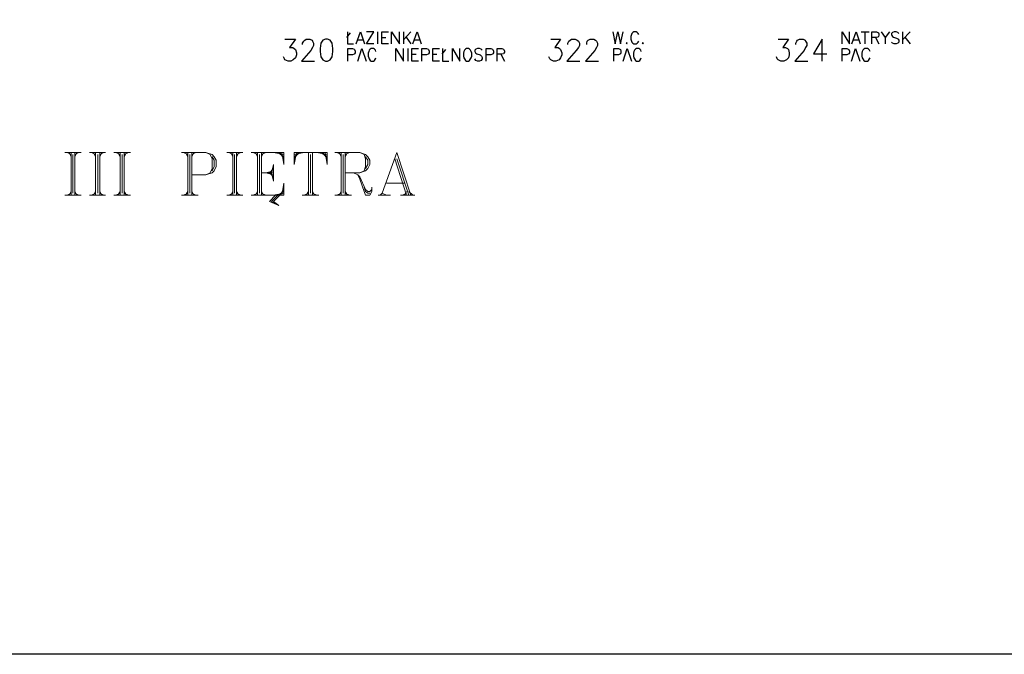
# Model space of a CAD drawing. Header units: millimetres. Extents: x 1 to 17496, y 1 to 30809.
# Tile 230 of 256: x 10531 to 12126, y 26806 to 27834. Entities that reach past the tile are written whole.
import ezdxf

# ---------------------------------------------------------------- set-up
doc = ezdxf.new("R2010")
doc.units = ezdxf.units.MM
for name, color, linetype in [('0_Przyz_Opisy oddziałów', 5, 'Continuous'), ('Opisy', 255, 'Continuous'), ('PDF _Geometria', 7, 'Continuous')]:
    doc.layers.add(name, color=color, linetype=linetype)

msp = doc.modelspace()

# ---------------------------------------------------------------- linework, layer by layer
at = {"layer": '0_Przyz_Opisy oddziałów', "lineweight": 18}
for points in [[(10604.6, 27618.7), (10630.7, 27618.7)], [(10608, 27618.7), (10614.7, 27615.3)], [(10611.3, 27618.7), (10614.7, 27611.9)], [(10614.7, 27618.7), (10614.7, 27549.6)], [(10617.2, 27615.3), (10617.2, 27553)], [(10620.6, 27618.7), (10620.6, 27549.6)], [(10624, 27618.7), (10620.6, 27611.9)], [(10627.3, 27618.7), (10620.6, 27615.3)], [(10644.2, 27618.7), (10670.3, 27618.7)], [(10647.6, 27618.7), (10654.3, 27615.3)], [(10650.9, 27618.7), (10654.3, 27611.9)], [(10654.3, 27618.7), (10654.3, 27549.6)], [(10657.7, 27615.3), (10657.7, 27553)], [(10661, 27618.7), (10661, 27549.6)], [(10664.4, 27618.7), (10661, 27611.9)], [(10667.8, 27618.7), (10661, 27615.3)], [(10683.8, 27618.7), (10710.7, 27618.7)], [(10687.1, 27618.7), (10693.9, 27615.3)], [(10690.5, 27618.7), (10693.9, 27611.9)], [(10693.9, 27618.7), (10693.9, 27549.6)], [(10697.2, 27615.3), (10697.2, 27553)], [(10700.6, 27618.7), (10700.6, 27549.6)], [(10704, 27618.7), (10700.6, 27611.9)], [(10707.4, 27618.7), (10700.6, 27615.3)], [(10793.3, 27618.7), (10832.8, 27618.7), (10842.9, 27615.3), (10846.3, 27611.9), (10849.7, 27606.1), (10849.7, 27595.9), (10846.3, 27589.2), (10842.9, 27585.8), (10832.8, 27582.5), (10810.1, 27582.5)], [(10796.6, 27618.7), (10803.4, 27615.3)], [(10800, 27618.7), (10803.4, 27611.9)], [(10803.4, 27618.7), (10803.4, 27549.6)], [(10806.7, 27615.3), (10806.7, 27553)], [(10810.1, 27618.7), (10810.1, 27549.6)], [(10813.5, 27618.7), (10810.1, 27611.9)], [(10816.8, 27618.7), (10810.1, 27615.3)], [(10832.8, 27618.7), (10839.6, 27615.3), (10842.9, 27608.6), (10842.9, 27592.6), (10839.6, 27585.8), (10832.8, 27582.5)], [(10866.5, 27618.7), (10892.6, 27618.7)], [(10869.9, 27618.7), (10876.6, 27615.3)], [(10873.3, 27618.7), (10876.6, 27611.9)], [(10876.6, 27618.7), (10876.6, 27549.6)], [(10879.2, 27615.3), (10879.2, 27553)], [(10882.5, 27618.7), (10882.5, 27549.6)], [(10885.9, 27618.7), (10882.5, 27611.9)], [(10889.3, 27618.7), (10882.5, 27615.3)], [(10906.1, 27618.7), (10959.2, 27618.7), (10959.2, 27599.3), (10955.8, 27618.7)], [(10909.5, 27618.7), (10916.2, 27615.3)], [(10912.9, 27618.7), (10916.2, 27611.9)], [(10916.2, 27618.7), (10916.2, 27549.6)], [(10919.6, 27615.3), (10919.6, 27553)], [(10923, 27618.7), (10923, 27549.6)], [(10926.3, 27618.7), (10923, 27611.9)], [(10929.7, 27618.7), (10923, 27615.3)], [(10942.3, 27618.7), (10959.2, 27615.3)], [(10949.1, 27618.7), (10959.2, 27611.9)], [(10952.4, 27618.7), (10959.2, 27608.6)], [(11025.7, 27618.7), (11029.1, 27599.3), (11029.1, 27618.7), (10976, 27618.7), (10976, 27599.3), (10979.4, 27618.7)], [(10982.8, 27618.7), (10976, 27608.6)], [(10985.3, 27618.7), (10976, 27611.9)], [(10992, 27618.7), (10976, 27615.3)], [(10998.8, 27618.7), (10998.8, 27549.6)], [(11002.1, 27615.3), (11002.1, 27553)], [(11005.5, 27618.7), (11005.5, 27549.6)], [(11012.2, 27618.7), (11029.1, 27615.3)], [(11019, 27618.7), (11029.1, 27611.9)], [(11022.3, 27618.7), (11029.1, 27608.6)], [(11041.7, 27618.7), (11082.1, 27618.7), (11091.4, 27615.3), (11094.8, 27611.9), (11098.1, 27606.1), (11098.1, 27599.3), (11094.8, 27592.6), (11091.4, 27589.2), (11082.1, 27585.8), (11058.6, 27585.8)], [(11045.1, 27618.7), (11051.8, 27615.3)], [(11048.5, 27618.7), (11051.8, 27611.9)], [(11051.8, 27618.7), (11051.8, 27549.6)], [(11055.2, 27615.3), (11055.2, 27553)], [(11058.6, 27618.7), (11058.6, 27549.6)], [(11061.9, 27618.7), (11058.6, 27611.9)], [(11065.3, 27618.7), (11058.6, 27615.3)], [(11082.1, 27618.7), (11088.9, 27615.3), (11091.4, 27608.6), (11091.4, 27595.9), (11088.9, 27589.2), (11082.1, 27585.8)], [(11164.7, 27549.6), (11141.9, 27618.7), (11118.4, 27553)], [(10842.9, 27611.9), (10846.3, 27606.1), (10846.3, 27595.9), (10842.9, 27589.2)], [(11091.4, 27611.9), (11094.8, 27606.1), (11094.8, 27599.3), (11091.4, 27592.6)], [(11138.6, 27608.6), (11157.9, 27549.6)], [(11141.9, 27608.6), (11161.3, 27549.6)], [(10923, 27585.8), (10942.3, 27585.8)], [(10942.3, 27589.2), (10929.7, 27585.8), (10942.3, 27582.5)], [(10942.3, 27592.6), (10935.6, 27585.8), (10942.3, 27579.1)], [(11072, 27585.8), (11078.8, 27582.5), (11082.1, 27575.7), (11088.9, 27555.5), (11091.4, 27549.6), (11098.1, 27549.6), (11101.5, 27555.5), (11101.5, 27562.3)], [(11078.8, 27582.5), (11082.1, 27579.1), (11091.4, 27558.9), (11094.8, 27555.5), (11098.1, 27555.5), (11101.5, 27558.9)], [(10906.1, 27549.6), (10959.2, 27549.6), (10959.2, 27569), (10955.8, 27549.6)], [(11125.1, 27569), (11154.6, 27569)], [(10604.6, 27549.6), (10630.7, 27549.6)], [(10614.7, 27553), (10608, 27549.6)], [(10614.7, 27555.5), (10611.3, 27549.6)], [(10620.6, 27555.5), (10624, 27549.6)], [(10620.6, 27553), (10627.3, 27549.6)], [(10644.2, 27549.6), (10670.3, 27549.6)], [(10654.3, 27553), (10647.6, 27549.6)], [(10654.3, 27555.5), (10650.9, 27549.6)], [(10661, 27555.5), (10664.4, 27549.6)], [(10661, 27553), (10667.8, 27549.6)], [(10683.8, 27549.6), (10710.7, 27549.6)], [(10693.9, 27553), (10687.1, 27549.6)], [(10693.9, 27555.5), (10690.5, 27549.6)], [(10700.6, 27555.5), (10704, 27549.6)], [(10700.6, 27553), (10707.4, 27549.6)], [(10793.3, 27549.6), (10820.2, 27549.6)], [(10803.4, 27553), (10796.6, 27549.6)], [(10803.4, 27555.5), (10800, 27549.6)], [(10810.1, 27555.5), (10813.5, 27549.6)], [(10810.1, 27553), (10816.8, 27549.6)], [(10866.5, 27549.6), (10892.6, 27549.6)], [(10876.6, 27553), (10869.9, 27549.6)], [(10876.6, 27555.5), (10873.3, 27549.6)], [(10882.5, 27555.5), (10885.9, 27549.6)], [(10882.5, 27553), (10889.3, 27549.6)], [(10916.2, 27553), (10909.5, 27549.6)], [(10916.2, 27555.5), (10912.9, 27549.6)], [(10923, 27555.5), (10926.3, 27549.6)], [(10923, 27553), (10929.7, 27549.6)], [(10945.7, 27549.6), (10935.6, 27539.5), (10950.8, 27532.8)], [(10959.2, 27558.9), (10952.4, 27549.6), (10942.3, 27539.5), (10950.8, 27532.8), (10939, 27539.5), (10949.1, 27549.6), (10959.2, 27555.5)], [(10942.3, 27549.6), (10959.2, 27553)], [(10988.7, 27549.6), (11015.6, 27549.6)], [(10998.8, 27553), (10992, 27549.6)], [(10998.8, 27555.5), (10995.4, 27549.6)], [(11005.5, 27555.5), (11008.9, 27549.6)], [(11005.5, 27553), (11012.2, 27549.6)], [(11041.7, 27549.6), (11068.7, 27549.6)], [(11051.8, 27553), (11045.1, 27549.6)], [(11051.8, 27555.5), (11048.5, 27549.6)], [(11058.6, 27555.5), (11061.9, 27549.6)], [(11058.6, 27553), (11065.3, 27549.6)], [(11088.9, 27562.3), (11091.4, 27555.5), (11094.8, 27553), (11098.1, 27553)], [(11111.6, 27549.6), (11131.8, 27549.6)], [(11115, 27549.6), (11118.4, 27553), (11125.1, 27549.6)], [(11147.8, 27549.6), (11171.4, 27549.6)], [(11157.9, 27553), (11151.2, 27549.6)], [(11157.9, 27555.5), (11154.6, 27549.6)], [(11161.3, 27555.5), (11168, 27549.6)]]:
    msp.add_lwpolyline(points, dxfattribs=at)
msp.add_lwpolyline([(10942.3, 27572.4), (10939, 27585.8), (10942.3, 27599.3)], close=True, dxfattribs=at)
at = {"layer": 'Opisy', "color": 7, "lineweight": 25}
for points in [[(11061.1, 27804.8), (11067, 27812.4)], [(11061.9, 27814.1), (11061.9, 27794.7), (11072, 27794.7)], [(11076.2, 27794.7), (11083, 27814.1), (11089.7, 27794.7)], [(11104.9, 27794.7), (11093.1, 27794.7), (11104.9, 27814.1), (11093.1, 27814.1)], [(11110.8, 27814.1), (11110.8, 27794.7)], [(11128.5, 27794.7), (11117.5, 27794.7), (11117.5, 27814.1), (11128.5, 27814.1)], [(11117.5, 27804.8), (11124.3, 27804.8)], [(11133.5, 27794.7), (11133.5, 27814.1), (11146.1, 27794.7), (11146.1, 27814.1)], [(11152.9, 27814.1), (11152.9, 27794.7)], [(11164.7, 27814.1), (11152.9, 27801.4)], [(11157.1, 27805.7), (11164.7, 27794.7)], [(11168, 27794.7), (11174.8, 27814.1), (11181.5, 27794.7)], [(11491.5, 27814.1), (11495.7, 27794.7), (11499.9, 27814.1), (11504.1, 27794.7), (11508.3, 27814.1)], [(11533.6, 27809.9), (11532.7, 27811.6), (11531, 27813.2), (11529.4, 27814.1), (11526, 27814.1), (11524.3, 27813.2), (11522.6, 27811.6), (11521.8, 27809.9), (11520.9, 27806.5), (11520.9, 27802.3), (11521.8, 27798.9), (11522.6, 27797.2), (11524.3, 27795.6), (11526, 27794.7), (11529.4, 27794.7), (11531, 27795.6), (11532.7, 27797.2), (11533.6, 27798.9)], [(11862.9, 27794.7), (11862.9, 27814.1), (11874.7, 27794.7), (11874.7, 27814.1)], [(11878.9, 27794.7), (11885.6, 27814.1), (11892.4, 27794.7)], [(11894, 27814.1), (11906.7, 27814.1)], [(11899.9, 27814.1), (11899.9, 27794.7)], [(11910.9, 27794.7), (11910.9, 27814.1), (11918.5, 27814.1), (11921, 27813.2), (11921.8, 27812.4), (11922.7, 27810.7), (11922.7, 27809), (11921.8, 27806.5), (11921, 27805.7), (11918.5, 27804.8), (11910.9, 27804.8)], [(11916.8, 27804.8), (11922.7, 27794.7)], [(11926, 27814.1), (11932.8, 27804.8), (11932.8, 27794.7)], [(11939.5, 27814.1), (11932.8, 27804.8)], [(11954.7, 27811.6), (11953, 27813.2), (11950.5, 27814.1), (11947.1, 27814.1), (11944.6, 27813.2), (11942.9, 27811.6), (11942.9, 27809.9), (11943.7, 27808.2), (11944.6, 27806.5), (11946.3, 27805.7), (11951.3, 27804), (11953, 27803.1), (11953.8, 27802.3), (11954.7, 27800.6), (11954.7, 27797.2), (11953, 27795.6), (11950.5, 27794.7), (11947.1, 27794.7), (11944.6, 27795.6), (11942.9, 27797.2)], [(11960.6, 27814.1), (11960.6, 27794.7)], [(11973.2, 27814.1), (11960.6, 27801.4)], [(11964.8, 27805.7), (11973.2, 27794.7)], [(10960.9, 27802.3), (10977.7, 27802.3), (10968.4, 27788.8), (10973.5, 27788.8), (10976, 27787.1), (10977.7, 27785.4), (10979.4, 27780.4), (10979.4, 27777), (10977.7, 27772), (10974.3, 27768.6), (10970.1, 27766.9), (10965.9, 27766.9), (10960.9, 27768.6), (10960, 27770.3), (10958.3, 27773.7)], [(10989.5, 27793.9), (10989.5, 27795.6), (10991.2, 27798.9), (10992.9, 27800.6), (10995.4, 27802.3), (11001.3, 27802.3), (11004.7, 27800.6), (11005.5, 27798.9), (11007.2, 27795.6), (11007.2, 27792.2), (11005.5, 27788.8), (11003, 27783.8), (10987.8, 27766.9), (11008.9, 27766.9)], [(11078.8, 27801.4), (11087.2, 27801.4)], [(11170.6, 27801.4), (11179, 27801.4)], [(11391.2, 27802.3), (11407.2, 27802.3), (11398, 27788.8), (11403, 27788.8), (11405.6, 27787.1), (11407.2, 27785.4), (11408.9, 27780.4), (11408.9, 27777), (11407.2, 27772), (11404.7, 27768.6), (11399.7, 27766.9), (11395.4, 27766.9), (11391.2, 27768.6), (11389.6, 27770.3), (11387.9, 27773.7)], [(11419, 27793.9), (11419, 27795.6), (11420.7, 27798.9), (11422.4, 27800.6), (11424.9, 27802.3), (11430.8, 27802.3), (11434.2, 27800.6), (11435.9, 27798.9), (11437.6, 27795.6), (11437.6, 27792.2), (11435.9, 27788.8), (11432.5, 27783.8), (11417.3, 27766.9), (11438.4, 27766.9)], [(11449.4, 27793.9), (11449.4, 27795.6), (11450.2, 27798.9), (11451.9, 27800.6), (11455.2, 27802.3), (11461.1, 27802.3), (11463.7, 27800.6), (11465.4, 27798.9), (11467, 27795.6), (11467, 27792.2), (11465.4, 27788.8), (11462.8, 27783.8), (11447.7, 27766.9), (11468.7, 27766.9)], [(11759.3, 27802.3), (11776.1, 27802.3), (11766.9, 27788.8), (11771.1, 27788.8), (11774.4, 27787.1), (11776.1, 27785.4), (11777, 27780.4), (11777, 27777), (11776.1, 27772), (11772.8, 27768.6), (11768.6, 27766.9), (11763.5, 27766.9), (11759.3, 27768.6), (11757.6, 27770.3), (11756.8, 27773.7)], [(11787.9, 27793.9), (11787.9, 27795.6), (11789.6, 27798.9), (11790.5, 27800.6), (11793.8, 27802.3), (11799.7, 27802.3), (11803.1, 27800.6), (11803.9, 27798.9), (11805.6, 27795.6), (11805.6, 27792.2), (11803.9, 27788.8), (11801.4, 27783.8), (11786.2, 27766.9), (11807.3, 27766.9)], [(11830.9, 27766.9), (11830.9, 27802.3), (11816.6, 27778.7), (11838.5, 27778.7)], [(11881.4, 27801.4), (11889.8, 27801.4)], [(11062.8, 27766.9), (11062.8, 27787.1), (11070.3, 27787.1), (11072.9, 27786.3), (11073.7, 27785.4), (11074.6, 27782.9), (11074.6, 27780.4), (11073.7, 27778.7), (11072.9, 27777.9), (11070.3, 27777), (11062.8, 27777)], [(11078.8, 27766.9), (11085.5, 27787.1), (11092.2, 27766.9)], [(11108.2, 27782.1), (11107.4, 27784.6), (11105.7, 27786.3), (11104, 27787.1), (11100.7, 27787.1), (11099, 27786.3), (11097.3, 27784.6), (11096.5, 27782.1), (11095.6, 27779.6), (11095.6, 27774.5), (11096.5, 27772), (11097.3, 27770.3), (11099, 27767.8), (11100.7, 27766.9), (11104, 27766.9), (11105.7, 27767.8), (11107.4, 27770.3), (11108.2, 27772)], [(11140.3, 27766.9), (11140.3, 27787.1), (11152.9, 27766.9), (11152.9, 27787.1)], [(11159.6, 27787.1), (11159.6, 27766.9)], [(11177.3, 27766.9), (11166.4, 27766.9), (11166.4, 27787.1), (11177.3, 27787.1)], [(11166.4, 27777.9), (11173.1, 27777.9)], [(11182.4, 27766.9), (11182.4, 27787.1), (11189.9, 27787.1), (11192.5, 27786.3), (11193.3, 27785.4), (11194.2, 27782.9), (11194.2, 27780.4), (11193.3, 27778.7), (11192.5, 27777.9), (11189.9, 27777), (11182.4, 27777)], [(11211, 27766.9), (11200.1, 27766.9), (11200.1, 27787.1), (11211, 27787.1)], [(11200.1, 27777.9), (11206.8, 27777.9)], [(11215.2, 27777.9), (11221.1, 27785.4)], [(11216.1, 27787.1), (11216.1, 27766.9), (11226.2, 27766.9)], [(11232.1, 27766.9), (11232.1, 27787.1), (11243.8, 27766.9), (11243.8, 27787.1)], [(11280.1, 27784.6), (11278.4, 27786.3), (11275.9, 27787.1), (11272.5, 27787.1), (11270, 27786.3), (11268.3, 27784.6), (11268.3, 27782.1), (11269.1, 27780.4), (11270, 27779.6), (11271.6, 27778.7), (11276.7, 27777), (11278.4, 27775.3), (11279.2, 27774.5), (11280.1, 27772.8), (11280.1, 27770.3), (11278.4, 27767.8), (11275.9, 27766.9), (11272.5, 27766.9), (11270, 27767.8), (11268.3, 27770.3)], [(11286.8, 27766.9), (11286.8, 27787.1), (11294.4, 27787.1), (11296.9, 27786.3), (11297.7, 27785.4), (11298.6, 27782.9), (11298.6, 27780.4), (11297.7, 27778.7), (11296.9, 27777.9), (11294.4, 27777), (11286.8, 27777)], [(11304.5, 27766.9), (11304.5, 27787.1), (11312.1, 27787.1), (11314.6, 27786.3), (11315.4, 27785.4), (11316.3, 27782.9), (11316.3, 27781.2), (11315.4, 27779.6), (11314.6, 27778.7), (11312.1, 27777.9), (11304.5, 27777.9)], [(11310.4, 27777.9), (11316.3, 27766.9)], [(11493.1, 27766.9), (11493.1, 27787.1), (11500.7, 27787.1), (11503.3, 27786.3), (11504.1, 27785.4), (11504.9, 27782.9), (11504.9, 27780.4), (11504.1, 27778.7), (11503.3, 27777.9), (11500.7, 27777), (11493.1, 27777)], [(11508.3, 27766.9), (11515, 27787.1), (11521.8, 27766.9)], [(11537.8, 27782.1), (11536.9, 27784.6), (11535.3, 27786.3), (11533.6, 27787.1), (11530.2, 27787.1), (11528.5, 27786.3), (11526.8, 27784.6), (11526, 27782.1), (11525.2, 27779.6), (11525.2, 27774.5), (11526, 27772), (11526.8, 27770.3), (11528.5, 27767.8), (11530.2, 27766.9), (11533.6, 27766.9), (11535.3, 27767.8), (11536.9, 27770.3), (11537.8, 27772)], [(11862.9, 27766.9), (11862.9, 27787.1), (11870.5, 27787.1), (11873, 27786.3), (11873.8, 27785.4), (11874.7, 27782.9), (11874.7, 27780.4), (11873.8, 27778.7), (11873, 27777.9), (11870.5, 27777), (11862.9, 27777)], [(11878, 27766.9), (11884.8, 27787.1), (11891.5, 27766.9)], [(11908.4, 27782.1), (11907.5, 27784.6), (11905.8, 27786.3), (11904.2, 27787.1), (11899.9, 27787.1), (11898.3, 27786.3), (11896.6, 27784.6), (11895.7, 27782.1), (11894.9, 27779.6), (11894.9, 27774.5), (11895.7, 27772), (11896.6, 27770.3), (11898.3, 27767.8), (11899.9, 27766.9), (11904.2, 27766.9), (11905.8, 27767.8), (11907.5, 27770.3), (11908.4, 27772)]]:
    msp.add_lwpolyline(points, dxfattribs=at)
for points in [[(11026.6, 27802.3), (11022.3, 27800.6), (11019, 27795.6), (11018.1, 27787.1), (11018.1, 27782.1), (11019, 27773.7), (11022.3, 27768.6), (11026.6, 27766.9), (11029.9, 27766.9), (11034.1, 27768.6), (11037.5, 27773.7), (11038.3, 27782.1), (11038.3, 27787.1), (11037.5, 27795.6), (11034.1, 27800.6), (11029.9, 27802.3)], [(11514.2, 27796.4), (11513.4, 27795.6), (11514.2, 27794.7), (11515, 27795.6)], [(11540.3, 27796.4), (11539.5, 27795.6), (11540.3, 27794.7), (11541.2, 27795.6)], [(11254.8, 27787.1), (11253.1, 27786.3), (11251.4, 27784.6), (11250.6, 27782.1), (11249.7, 27779.6), (11249.7, 27774.5), (11250.6, 27772), (11251.4, 27770.3), (11253.1, 27767.8), (11254.8, 27766.9), (11258.2, 27766.9), (11259.8, 27767.8), (11261.5, 27770.3), (11262.4, 27772), (11263.2, 27774.5), (11263.2, 27779.6), (11262.4, 27782.1), (11261.5, 27784.6), (11259.8, 27786.3), (11258.2, 27787.1)]]:
    msp.add_lwpolyline(points, close=True, dxfattribs=at)
at = {"layer": 'PDF _Geometria'}
msp.add_lwpolyline([(1887, 30808.7), (14038.1, 30808.7), (14038.1, 26805.9), (1887, 26805.9)], close=True, dxfattribs=at)

doc.saveas('drawing.dxf')
